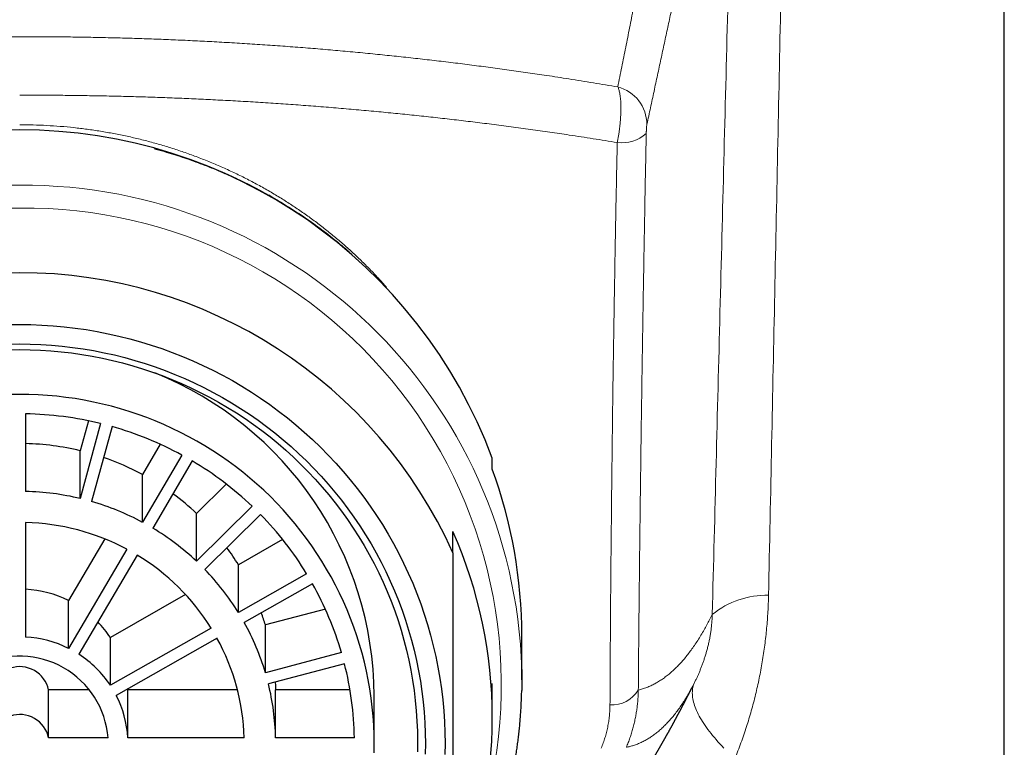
# Model space of a CAD drawing. Header units: millimetres. Extents: x 8 to 500, y 12 to 438.
# Tile 20 of 31: x 264 to 289, y 363 to 381. Entities that reach past the tile are written whole.
import ezdxf

# ---------------------------------------------------------------- set-up
doc = ezdxf.new("R2010")
doc.units = ezdxf.units.MM

msp = doc.modelspace()

# ---------------------------------------------------------------- linework, layer by layer
at = {"color": 7, "linetype": 'Continuous', "lineweight": 30}
for p, q in [((288.5, 274.823), (288.5, 392.862)), ((263.65, 371.445), (263.65, 369.475)), ((265.244, 371.268), (265.037, 370.509)), ((265.555, 371.198), (265.037, 369.295)), ((265.845, 371.122), (265.327, 369.219)), ((265.037, 369.295), (265.037, 370.509)), ((267.069, 370.673), (266.619, 369.905)), ((267.619, 370.398), (266.619, 368.692)), ((267.879, 370.25), (266.879, 368.544)), ((275.5, 370.045), (275.5, 370.323)), ((266.619, 368.692), (266.619, 369.905)), ((268.745, 369.663), (267.989, 368.919)), ((269.403, 369.098), (267.989, 367.705)), ((267.989, 367.705), (267.989, 368.919)), ((269.616, 368.889), (268.201, 367.496)), ((263.65, 368.687), (263.65, 365.78)), ((265.661, 368.27), (264.743, 366.705)), ((270.177, 368.256), (269.053, 367.617)), ((274.5, 367.919), (274.5, 368.458)), ((266.219, 368.009), (264.743, 365.491)), ((266.479, 367.861), (265.003, 365.344)), ((269.053, 366.403), (269.053, 367.617)), ((270.785, 367.388), (269.053, 366.403)), ((270.935, 367.132), (269.203, 366.147)), ((267.714, 366.856), (265.803, 365.769)), ((264.743, 365.491), (264.743, 366.705)), ((271.261, 366.49), (269.738, 366.088)), ((268.36, 366.009), (265.803, 364.556)), ((269.738, 364.875), (269.738, 366.088)), ((265.803, 364.556), (265.803, 365.769)), ((268.51, 365.753), (265.953, 364.3)), ((276.25, 364.691), (276.25, 365.802)), ((271.67, 365.385), (269.738, 364.875)), ((271.748, 365.099), (269.816, 364.589)), ((275.5, 363.735), (275.5, 364.604)), ((280.563, 364.482), (280.591, 364.537)), ((264.235, 363.223), (264.235, 364.437)), ((265.276, 364.437), (264.235, 364.437)), ((266.244, 364.465), (266.246, 364.437)), ((266.246, 363.223), (266.246, 364.437)), ((269.03, 364.437), (266.246, 364.437)), ((269.998, 363.223), (269.998, 364.437)), ((271.887, 364.437), (269.998, 364.437)), ((272.5, 363.076), (272.5, 364.289)), ((265.745, 363.223), (264.235, 363.223)), ((269.198, 363.223), (266.246, 363.223)), ((271.999, 363.223), (269.998, 363.223))]:
    msp.add_line(p, q, dxfattribs=at)
at = {"color": 252, "linetype": 'Continuous', "lineweight": 0}
msp.add_line((280.591, 364.537), (280.637, 364.629), dxfattribs=at)
at = {"color": 7, "linetype": 'Continuous', "lineweight": 30, "flags": 128}
for points in [[(269.935, 376.919), (269.929, 376.924), (269.824, 376.994)], [(263.217, 373.708), (263.5, 373.712), (263.783, 373.708), (264.065, 373.697), (264.347, 373.679), (264.629, 373.653), (264.91, 373.621), (265.189, 373.581), (265.468, 373.533), (265.745, 373.479), (266.021, 373.418), (266.295, 373.349), (266.567, 373.274), (266.837, 373.191), (267.105, 373.101), (267.37, 373.005), (267.633, 372.902), (267.893, 372.792), (268.15, 372.675), (268.403, 372.552), (268.653, 372.423), (268.9, 372.287), (269.143, 372.144), (269.382, 371.996), (269.617, 371.841), (269.848, 371.68), (270.075, 371.514), (270.297, 371.341), (270.514, 371.163), (270.727, 370.98), (270.934, 370.791), (271.137, 370.596), (271.334, 370.397), (271.526, 370.192), (271.712, 369.983), (271.893, 369.769), (272.068, 369.55), (272.237, 369.327), (272.401, 369.1), (272.558, 368.868), (272.709, 368.633), (272.853, 368.394), (272.991, 368.151), (273.123, 367.904), (273.248, 367.655), (273.366, 367.402), (273.478, 367.146), (273.583, 366.887), (273.681, 366.626), (273.771, 366.362), (273.855, 366.096), (273.932, 365.828), (274.002, 365.559), (274.064, 365.287), (274.119, 365.014), (274.167, 364.739), (274.208, 364.464), (274.241, 364.187), (274.267, 363.91), (274.285, 363.632), (274.296, 363.354), (274.3, 363.076), (274.296, 362.797)], [(263.23, 373.216), (263.5, 373.219), (263.77, 373.216), (264.039, 373.205), (264.308, 373.188), (264.577, 373.164), (264.844, 373.132), (265.111, 373.094), (265.377, 373.049), (265.641, 372.997), (265.904, 372.939), (266.166, 372.874), (266.425, 372.801), (266.683, 372.723), (266.938, 372.637), (267.191, 372.545), (267.442, 372.447), (267.689, 372.342), (267.934, 372.231), (268.176, 372.114), (268.415, 371.99), (268.65, 371.86), (268.882, 371.724), (269.11, 371.583), (269.334, 371.435), (269.554, 371.282), (269.77, 371.123), (269.982, 370.959), (270.189, 370.789), (270.392, 370.614), (270.59, 370.433), (270.783, 370.248), (270.971, 370.058), (271.154, 369.863), (271.332, 369.663), (271.505, 369.459), (271.672, 369.251), (271.833, 369.038), (271.988, 368.821), (272.138, 368.6), (272.282, 368.376), (272.42, 368.147), (272.552, 367.916), (272.677, 367.681), (272.797, 367.443), (272.91, 367.201), (273.016, 366.957), (273.116, 366.711), (273.209, 366.462), (273.296, 366.21), (273.376, 365.957), (273.449, 365.701), (273.515, 365.444), (273.575, 365.185), (273.628, 364.924), (273.673, 364.662), (273.712, 364.4), (273.744, 364.136), (273.768, 363.871), (273.786, 363.606), (273.796, 363.341), (273.8, 363.076), (273.796, 362.81)], [(263.236, 373.071), (263.5, 373.074), (263.764, 373.071), (264.029, 373.061), (264.292, 373.044), (264.556, 373.02), (264.818, 372.989), (265.08, 372.952), (265.341, 372.908), (265.6, 372.857), (265.858, 372.799), (266.114, 372.735), (266.369, 372.665), (266.621, 372.587), (266.871, 372.504), (267.12, 372.414), (267.365, 372.317), (267.608, 372.214), (267.848, 372.105), (268.085, 371.99), (268.319, 371.869), (268.55, 371.742), (268.777, 371.609), (269.001, 371.47), (269.221, 371.325), (269.437, 371.175), (269.648, 371.019), (269.856, 370.858), (270.059, 370.691), (270.258, 370.519), (270.452, 370.343), (270.642, 370.161), (270.826, 369.974), (271.006, 369.783), (271.18, 369.587), (271.349, 369.387), (271.513, 369.183), (271.671, 368.974), (271.824, 368.762), (271.971, 368.545), (272.112, 368.325), (272.247, 368.101), (272.376, 367.874), (272.499, 367.643), (272.616, 367.41), (272.727, 367.173), (272.831, 366.934), (272.929, 366.692), (273.021, 366.448), (273.106, 366.201), (273.184, 365.953), (273.256, 365.702), (273.321, 365.45), (273.379, 365.196), (273.431, 364.94), (273.476, 364.684), (273.514, 364.426), (273.545, 364.167), (273.569, 363.908), (273.586, 363.648), (273.597, 363.388), (273.6, 363.128), (273.597, 362.867)], [(272.497, 362.844), (272.5, 363.076), (272.497, 363.308), (272.488, 363.539), (272.472, 363.771), (272.451, 364.002), (272.423, 364.233), (272.389, 364.462), (272.349, 364.691), (272.303, 364.918), (272.251, 365.145), (272.193, 365.37), (272.129, 365.593), (272.06, 365.815), (271.984, 366.034), (271.902, 366.252), (271.815, 366.467), (271.722, 366.681), (271.623, 366.891), (271.519, 367.099), (271.409, 367.305), (271.294, 367.507), (271.174, 367.707), (271.048, 367.903), (270.917, 368.096), (270.781, 368.285), (270.64, 368.471), (270.494, 368.653), (270.344, 368.832), (270.188, 369.006), (270.028, 369.177), (269.864, 369.343), (269.695, 369.505), (269.522, 369.662), (269.345, 369.815), (269.164, 369.964), (268.979, 370.107), (268.79, 370.246), (268.598, 370.38), (268.402, 370.509), (268.202, 370.633), (268, 370.751), (267.794, 370.865), (267.586, 370.973), (267.375, 371.075), (267.161, 371.173), (266.944, 371.264), (266.725, 371.35), (266.504, 371.431), (266.281, 371.505), (266.056, 371.574), (265.829, 371.637), (265.601, 371.694), (265.371, 371.745), (265.14, 371.79), (264.908, 371.83), (264.675, 371.863), (264.441, 371.89), (264.206, 371.912), (263.971, 371.927), (263.736, 371.936), (263.5, 371.939), (263.264, 371.936)], [(276.247, 364.959), (276.25, 364.691), (276.247, 364.425)], [(269.99, 364.635), (269.995, 364.552), (269.998, 364.437)]]:
    msp.add_lwpolyline(points, dxfattribs=at)
at = {"color": 252, "linetype": 'Continuous', "lineweight": 0, "flags": 128}
msp.add_lwpolyline([(280.637, 364.629), (280.623, 364.599), (280.611, 364.568), (280.601, 364.536), (280.593, 364.503), (280.586, 364.469), (280.582, 364.434), (280.579, 364.399), (280.578, 364.362), (280.579, 364.325), (280.581, 364.287), (280.586, 364.249), (280.592, 364.209), (280.6, 364.169), (280.61, 364.128), (280.622, 364.086), (280.636, 364.044), (280.651, 364.001), (280.668, 363.957), (280.687, 363.913), (280.708, 363.868), (280.731, 363.822), (280.755, 363.776), (280.781, 363.729), (280.809, 363.681), (280.839, 363.633), (280.87, 363.585), (280.903, 363.535), (280.938, 363.486), (280.975, 363.435), (281.013, 363.385), (281.053, 363.333), (281.095, 363.282), (281.138, 363.23), (281.183, 363.177), (281.229, 363.124), (281.277, 363.071), (281.327, 363.017), (281.379, 362.963)], dxfattribs=at)
at = {"color": 252, "linetype": 'Continuous', "lineweight": 0}
for centre, radius, start, end in [((278.442, 378.787), 0.983, 0.2612, 75.549), ((278.782, 379.269), 0.947, 263.3985, 311.4194), ((263.405, 364.589), 12.658, 89.5714, 178.2941), ((263.595, 364.589), 12.658, 1.6725, 90.4288), ((263.367, 364.573), 12.095, 89.369, 198.2579), ((263.632, 364.572), 12.096, 341.7481, 90.6251), ((282.476, 364.613), 2.229, 89.0313, 128.5856), ((278.536, 364.849), 0.79, 266.5028, 328.1711)]:
    msp.add_arc(centre, radius, start, end, dxfattribs=at)
at = {"color": 7, "linetype": 'Continuous', "lineweight": 30}
for centre, radius, start, end in [((263.5, 365.842), 12.809, 20.4741, 159.5259), ((263.5, 362.959), 12.067, 24.2714, 155.7286), ((263.634, 364.253), 8.866, 0.2343, 68.1541), ((263.5, 362.823), 8.623, 76.2188, 89.0066), ((263.514, 362.871), 8.573, 61.3896, 74.2273), ((263.5, 364.096), 6.595, 76.5255, 88.6999), ((263.513, 364.137), 6.551, 61.695, 71.1373), ((263.557, 362.946), 8.487, 46.4602, 59.3853), ((263.864, 365.8), 12.386, 0.0075, 20.0409), ((263.5, 362.882), 6.595, 76.5255, 88.6999), ((263.553, 364.201), 6.476, 46.7631, 53.6551), ((263.511, 362.919), 6.556, 61.6974, 73.9194), ((263.627, 363.017), 8.387, 31.4106, 44.4383), ((263.502, 362.921), 5.768, 61.9017, 88.534), ((263.544, 362.977), 6.49, 46.7701, 59.0754), ((263.844, 363.735), 11.656, 336.0957, 23.9043), ((263.613, 364.255), 6.395, 31.7146, 36.3803), ((263.559, 363.015), 5.658, 31.9487, 58.9284), ((263.597, 363.031), 6.413, 31.723, 44.1259), ((263.701, 363.061), 8.301, 16.253, 29.3706), ((263.501, 364.214), 2.783, 63.4984, 86.9373), ((263.669, 364.283), 6.332, 16.5608, 19.4834), ((263.54, 364.269), 2.715, 33.536, 44.2728), ((263.654, 363.065), 6.348, 16.5674, 29.0561), ((263.501, 363), 2.783, 63.5008, 86.9349), ((263.652, 363.073), 5.548, 1.552, 28.8895), ((263.502, 363.045), 2.25, 4.5407, 116.216), ((263.528, 363.046), 2.73, 33.5692, 57.3079), ((263.501, 364.278), 0.751, 12.2261, 108.5306), ((263.749, 363.075), 8.251, 1.0292, 14.1995), ((263.69, 363.075), 6.31, 1.345, 13.8837), ((263.573, 363.074), 2.677, 3.1925, 27.249), ((263.501, 363.064), 0.751, 12.2261, 108.5306)]:
    msp.add_arc(centre, radius, start, end, dxfattribs=at)
at = {"color": 252, "linetype": 'Continuous', "lineweight": 0}
for points, knots in [([(278.687, 379.74), (278.721, 379.909), (278.788, 380.247), (278.888, 380.748), (278.986, 381.243), (279.083, 381.732), (279.178, 382.215), (279.272, 382.693), (279.365, 383.165), (279.456, 383.631), (279.546, 384.091), (279.631, 384.524), (279.71, 384.932), (279.785, 385.315), (279.859, 385.693), (279.931, 386.067), (280.003, 386.437), (280.074, 386.802), (280.144, 387.163), (280.213, 387.519), (280.281, 387.871), (280.349, 388.219), (280.415, 388.562), (280.481, 388.9), (280.545, 389.235), (280.609, 389.564), (280.673, 389.89), (280.72, 390.132), (280.746, 390.266), (280.751, 390.294)], [0, 0, 0, 0, 0.041597, 0.083194, 0.124792, 0.166389, 0.207986, 0.249599, 0.291212, 0.332825, 0.374438, 0.416051, 0.451954, 0.487856, 0.523759, 0.559662, 0.595571, 0.63148, 0.66739, 0.703299, 0.739201, 0.775103, 0.811005, 0.846907, 0.882816, 0.918724, 0.954633, 0.990541, 1, 1, 1, 1]), ([(282.992, 390.003), (282.938, 387.388), (282.83, 382.221), (282.671, 374.501), (282.566, 369.395), (282.514, 366.842)], [0, 0, 0, 0, 0.33857, 0.669285, 1, 1, 1, 1]), ([(281.672, 389.292), (281.666, 389.264), (281.638, 389.131), (281.586, 388.89), (281.516, 388.566), (281.446, 388.237), (281.375, 387.904), (281.303, 387.567), (281.23, 387.226), (281.156, 386.88), (281.081, 386.529), (281.005, 386.175), (280.929, 385.816), (280.851, 385.452), (280.773, 385.084), (280.694, 384.712), (280.613, 384.336), (280.532, 383.955), (280.451, 383.574), (280.37, 383.194), (280.289, 382.814), (280.206, 382.43), (280.124, 382.042), (280.04, 381.65), (279.955, 381.254), (279.869, 380.853), (279.782, 380.449), (279.694, 380.041), (279.606, 379.629), (279.516, 379.213), (279.455, 378.932), (279.425, 378.792)], [0, 0, 0, 0, 0.009458, 0.045359, 0.081259, 0.117161, 0.153063, 0.188969, 0.224876, 0.260784, 0.296692, 0.332594, 0.368495, 0.404399, 0.440302, 0.47621, 0.512118, 0.548027, 0.583937, 0.6186, 0.653264, 0.687928, 0.722595, 0.757262, 0.791929, 0.826606, 0.861283, 0.89596, 0.93064, 0.96532, 1, 1, 1, 1]), ([(281.085, 366.356), (281.15, 368.912), (281.281, 374.023), (281.476, 381.668), (281.607, 386.758), (281.672, 389.292)], [0, 0, 0, 0, 0.334307, 0.668614, 1, 1, 1, 1]), ([(248.312, 379.74), (248.45, 379.763), (248.724, 379.81), (249.138, 379.878), (249.553, 379.945), (250.016, 380.017), (250.527, 380.093), (251.087, 380.173), (251.62, 380.245), (252.125, 380.311), (252.602, 380.37), (253.081, 380.427), (253.561, 380.481), (254.042, 380.533), (254.525, 380.582), (255.009, 380.629), (255.442, 380.668), (255.822, 380.701), (256.224, 380.734), (256.7, 380.771), (257.25, 380.81), (257.802, 380.846), (258.354, 380.878), (258.907, 380.907), (259.462, 380.933), (260.018, 380.955), (260.576, 380.974), (261.136, 380.989), (261.697, 381.001), (262.259, 381.009), (262.748, 381.014), (263.161, 381.016), (263.387, 381.016), (263.5, 381.016)], [0, 0, 0, 0, 0.028237, 0.0564891, 0.0847418, 0.1129939, 0.1506992, 0.188406, 0.2261112, 0.257917, 0.2897247, 0.3215323, 0.3533381, 0.3851911, 0.4170462, 0.4489013, 0.4807543, 0.5022661, 0.5237779, 0.5596636, 0.5955508, 0.6314364, 0.6673373, 0.7032397, 0.7391405, 0.7752094, 0.81128, 0.8473491, 0.8836535, 0.9199595, 0.9562642, 0.9781321, 1, 1, 1, 1]), ([(263.5, 381.016), (263.672, 381.016), (264.015, 381.015), (264.531, 381.011), (265.046, 381.005), (265.552, 380.995), (266.051, 380.983), (266.541, 380.969), (267.031, 380.952), (267.521, 380.932), (268.012, 380.909), (268.511, 380.883), (269.018, 380.854), (269.534, 380.821), (270.049, 380.786), (270.561, 380.748), (271.071, 380.707), (271.578, 380.663), (272.084, 380.617), (272.581, 380.568), (273.069, 380.518), (273.548, 380.466), (274.026, 380.412), (274.503, 380.355), (274.979, 380.295), (275.455, 380.233), (275.93, 380.169), (276.405, 380.101), (276.91, 380.027), (277.36, 379.958), (277.756, 379.895), (278.067, 379.844), (278.378, 379.793), (278.584, 379.757), (278.687, 379.74)], [0, 0, 0, 0, 0.033233, 0.066469, 0.099704, 0.132936, 0.164604, 0.196273, 0.227941, 0.25972, 0.291501, 0.32328, 0.356837, 0.390396, 0.423955, 0.457512, 0.490754, 0.523998, 0.557242, 0.590483, 0.622159, 0.653836, 0.685512, 0.717295, 0.74908, 0.780863, 0.812801, 0.844739, 0.876676, 0.915114, 0.936333, 0.957553, 0.978776, 1, 1, 1, 1]), ([(278.673, 378.328), (278.572, 378.345), (278.369, 378.378), (278.063, 378.427), (277.757, 378.474), (277.39, 378.53), (276.961, 378.593), (276.47, 378.663), (275.977, 378.73), (275.49, 378.793), (275.009, 378.853), (274.534, 378.909), (274.058, 378.963), (273.58, 379.015), (273.1, 379.064), (272.61, 379.112), (272.109, 379.158), (271.598, 379.202), (271.086, 379.244), (270.575, 379.283), (270.064, 379.319), (269.554, 379.352), (269.042, 379.382), (268.538, 379.409), (268.042, 379.433), (267.552, 379.455), (267.062, 379.474), (266.57, 379.49), (266.078, 379.503), (265.584, 379.514), (265.089, 379.522), (264.593, 379.528), (264.064, 379.532), (263.699, 379.533), (263.5, 379.533), (263.5, 379.533)], [0, 0, 0, 0, 0.020918, 0.041836, 0.062759, 0.083681, 0.116946, 0.150214, 0.183482, 0.216747, 0.248445, 0.280144, 0.311842, 0.343648, 0.375455, 0.407261, 0.440845, 0.474432, 0.508019, 0.541603, 0.574891, 0.608181, 0.641471, 0.674758, 0.706479, 0.738201, 0.769921, 0.801761, 0.833602, 0.865441, 0.897449, 0.929457, 0.961465, 0.999996, 1, 1, 1, 1]), ([(278.673, 378.328), (278.679, 378.359), (278.691, 378.419), (278.707, 378.512), (278.721, 378.606), (278.734, 378.7), (278.744, 378.795), (278.753, 378.889), (278.759, 378.981), (278.763, 379.07), (278.765, 379.156), (278.765, 379.237), (278.764, 379.315), (278.76, 379.389), (278.754, 379.458), (278.746, 379.522), (278.736, 379.581), (278.725, 379.631), (278.713, 379.674), (278.701, 379.709), (278.692, 379.73), (278.687, 379.74)], [0, 0, 0, 0, 0.0543899, 0.1089504, 0.1635105, 0.2179001, 0.2730419, 0.3283618, 0.3836816, 0.4388233, 0.492402, 0.546144, 0.5998862, 0.6534651, 0.706631, 0.7599561, 0.8132814, 0.8664478, 0.9109497, 0.955498, 1, 1, 1, 1]), ([(272.817, 374.651), (272.79, 374.681), (272.696, 374.79), (272.527, 374.972), (272.31, 375.197), (272.084, 375.417), (271.851, 375.633), (271.609, 375.845), (271.361, 376.05), (271.107, 376.25), (270.847, 376.442), (270.581, 376.628), (270.31, 376.808), (270.028, 376.983), (269.737, 377.154), (269.436, 377.319), (269.129, 377.476), (268.817, 377.625), (268.501, 377.765), (268.183, 377.896), (267.863, 378.017), (267.543, 378.129), (267.218, 378.232), (266.891, 378.327), (266.56, 378.413), (266.227, 378.49), (265.892, 378.558), (265.554, 378.617), (265.215, 378.668), (264.874, 378.709), (264.531, 378.741), (264.188, 378.764), (263.844, 378.778), (263.615, 378.78), (263.5, 378.781)], [0, 0, 0, 0, 0.011912, 0.042662, 0.073404, 0.104145, 0.135511, 0.166875, 0.198247, 0.22963, 0.261002, 0.292365, 0.323728, 0.355088, 0.387941, 0.420806, 0.453676, 0.486528, 0.519378, 0.552223, 0.584213, 0.616207, 0.648214, 0.680213, 0.712198, 0.744183, 0.776164, 0.808143, 0.840121, 0.872098, 0.904074, 0.93605, 0.968025, 1, 1, 1, 1]), ([(279.425, 378.792), (279.424, 378.787), (279.423, 378.778), (279.42, 378.759), (279.418, 378.737), (279.416, 378.712), (279.414, 378.684), (279.412, 378.654), (279.411, 378.622), (279.41, 378.59), (279.409, 378.569), (279.409, 378.559)], [0, 0, 0, 0, 0.137108, 0.244459, 0.35178, 0.458096, 0.564394, 0.673387, 0.782387, 0.891179, 1, 1, 1, 1]), ([(279.409, 378.559), (279.404, 378.318), (279.394, 377.836), (279.38, 377.116), (279.367, 376.398), (279.354, 375.681), (279.342, 374.967), (279.33, 374.254), (279.318, 373.543), (279.307, 372.834), (279.296, 372.127), (279.29, 371.655), (279.283, 371.184), (279.276, 370.714), (279.267, 370.014), (279.258, 369.317), (279.249, 368.621), (279.241, 367.923), (279.234, 367.223), (279.226, 366.522), (279.219, 365.822), (279.213, 365.126), (279.209, 364.663), (279.207, 364.432)], [0, 0, 0, 0, 0.049796, 0.099594, 0.149394, 0.199193, 0.24899, 0.298781, 0.348575, 0.39837, 0.448164, 0.497956, 0.498412, 0.548112, 0.597814, 0.647517, 0.697219, 0.746918, 0.797533, 0.848151, 0.898769, 0.949386, 1, 1, 1, 1]), ([(278.488, 364.06), (278.489, 364.29), (278.491, 364.749), (278.495, 365.441), (278.5, 366.136), (278.505, 366.833), (278.511, 367.533), (278.518, 368.234), (278.525, 368.938), (278.532, 369.644), (278.54, 370.352), (278.546, 370.827), (278.552, 371.303), (278.558, 371.779), (278.568, 372.492), (278.579, 373.207), (278.59, 373.923), (278.602, 374.646), (278.615, 375.375), (278.628, 376.11), (278.642, 376.848), (278.657, 377.587), (278.668, 378.081), (278.673, 378.328)], [0, 0, 0, 0, 0.049802, 0.099606, 0.149411, 0.199216, 0.249018, 0.298818, 0.34862, 0.398423, 0.448225, 0.498025, 0.498428, 0.548148, 0.597869, 0.647592, 0.697313, 0.747033, 0.797624, 0.848219, 0.898815, 0.949409, 1, 1, 1, 1]), ([(282.514, 366.842), (282.512, 366.773), (282.508, 366.633), (282.498, 366.423), (282.484, 366.213), (282.466, 366.002), (282.445, 365.79), (282.419, 365.577), (282.389, 365.365), (282.356, 365.153), (282.318, 364.943), (282.277, 364.734), (282.233, 364.526), (282.184, 364.319), (282.132, 364.113), (282.077, 363.908), (282.018, 363.706), (281.955, 363.504), (281.887, 363.299), (281.814, 363.093), (281.739, 362.889), (281.685, 362.755), (281.658, 362.688)], [0, 0, 0, 0, 0.049228, 0.098475, 0.147723, 0.196951, 0.246802, 0.296673, 0.346545, 0.396397, 0.445962, 0.495544, 0.545127, 0.594693, 0.644617, 0.694541, 0.743745, 0.792949, 0.844703, 0.896473, 0.948244, 1, 1, 1, 1]), ([(279.207, 364.432), (279.243, 364.442), (279.315, 364.461), (279.42, 364.499), (279.522, 364.543), (279.623, 364.593), (279.722, 364.65), (279.82, 364.714), (279.917, 364.784), (280.012, 364.861), (280.106, 364.945), (280.198, 365.034), (280.288, 365.129), (280.376, 365.229), (280.463, 365.336), (280.548, 365.449), (280.633, 365.568), (280.716, 365.693), (280.798, 365.825), (280.875, 365.957), (280.949, 366.089), (281.018, 366.219), (281.063, 366.31), (281.085, 366.356)], [0, 0, 0, 0, 0.050556, 0.101111, 0.150217, 0.199324, 0.24843, 0.297536, 0.346654, 0.395773, 0.444891, 0.494009, 0.541642, 0.589275, 0.636908, 0.68454, 0.732184, 0.779828, 0.827471, 0.875115, 0.916743, 0.958372, 1, 1, 1, 1]), ([(280.637, 364.629), (280.649, 364.653), (280.672, 364.702), (280.707, 364.776), (280.74, 364.852), (280.774, 364.931), (280.806, 365.012), (280.838, 365.096), (280.868, 365.183), (280.898, 365.273), (280.927, 365.367), (280.955, 365.465), (280.976, 365.549), (280.992, 365.619), (281.008, 365.687), (281.021, 365.756), (281.034, 365.825), (281.042, 365.878), (281.05, 365.931), (281.058, 365.986), (281.064, 366.041), (281.07, 366.099), (281.076, 366.161), (281.08, 366.226), (281.084, 366.291), (281.085, 366.334), (281.085, 366.356)], [0, 0, 0, 0, 0.053029, 0.106057, 0.159217, 0.212377, 0.266081, 0.319784, 0.373767, 0.427748, 0.483389, 0.539173, 0.595484, 0.623757, 0.65203, 0.705436, 0.732286, 0.759136, 0.786496, 0.813854, 0.841419, 0.868983, 0.90149, 0.934094, 0.966997, 1, 1, 1, 1]), ([(280.637, 364.629), (280.611, 364.58), (280.56, 364.481), (280.483, 364.344), (280.406, 364.214), (280.329, 364.093), (280.25, 363.978), (280.171, 363.869), (280.089, 363.766), (280.007, 363.67), (279.923, 363.579), (279.837, 363.493), (279.749, 363.413), (279.659, 363.339), (279.567, 363.271), (279.473, 363.21), (279.379, 363.155), (279.283, 363.106), (279.185, 363.064), (279.089, 363.03), (278.995, 363.002), (278.933, 362.989), (278.903, 362.982)], [0, 0, 0, 0, 0.051844, 0.103688, 0.153144, 0.2026, 0.252056, 0.301512, 0.350979, 0.400446, 0.449913, 0.499379, 0.550355, 0.601332, 0.652309, 0.703285, 0.754273, 0.805262, 0.85625, 0.907238, 0.953619, 1, 1, 1, 1]), ([(279.207, 364.432), (279.206, 364.392), (279.204, 364.312), (279.197, 364.192), (279.186, 364.072), (279.171, 363.952), (279.152, 363.831), (279.129, 363.71), (279.102, 363.588), (279.071, 363.466), (279.035, 363.344), (278.995, 363.222), (278.952, 363.102), (278.919, 363.022), (278.903, 362.982)], [0, 0, 0, 0, 0.081496, 0.163011, 0.244507, 0.326676, 0.408864, 0.491032, 0.57544, 0.659869, 0.744276, 0.829509, 0.914767, 1, 1, 1, 1]), ([(278.265, 362.963), (278.283, 363.007), (278.318, 363.094), (278.362, 363.227), (278.4, 363.361), (278.431, 363.498), (278.456, 363.637), (278.474, 363.778), (278.485, 363.919), (278.487, 364.013), (278.488, 364.06)], [0, 0, 0, 0, 0.12202, 0.244042, 0.367262, 0.490483, 0.617293, 0.744104, 0.872051, 1, 1, 1, 1])]:
    msp.add_open_spline(points, degree=3, knots=knots, dxfattribs=at)
at = {"color": 7, "linetype": 'Continuous', "lineweight": 30}
for points, knots in [([(266.914, 378.177), (266.932, 378.173), (267.038, 378.145), (267.22, 378.092), (267.461, 378.018), (267.69, 377.943), (267.917, 377.864), (268.145, 377.779), (268.371, 377.691), (268.598, 377.597), (268.822, 377.499), (269.057, 377.39), (269.303, 377.271), (269.556, 377.14), (269.804, 377.005), (270.035, 376.873), (270.252, 376.742), (270.455, 376.615), (270.654, 376.484), (270.859, 376.344), (271.068, 376.194), (271.28, 376.035), (271.484, 375.875), (271.677, 375.716), (271.803, 375.61), (271.865, 375.555), (271.867, 375.554)], [0, 0, 0, 0, 0.0097845, 0.0569589, 0.0989684, 0.1409867, 0.1830051, 0.2250147, 0.2679507, 0.3108959, 0.3538412, 0.3967772, 0.4474626, 0.498148, 0.5477496, 0.5973512, 0.6399644, 0.6825862, 0.7252081, 0.7678214, 0.8155472, 0.863279, 0.9110049, 0.9548358, 0.9986759, 1, 1, 1, 1]), ([(274.5, 367.919), (274.5, 367.815), (274.5, 367.587), (274.5, 367.234), (274.5, 366.861), (274.5, 366.489), (274.5, 366.116), (274.5, 365.743), (274.5, 365.369), (274.5, 364.995), (274.5, 364.622), (274.5, 364.251), (274.5, 363.883), (274.5, 363.515), (274.5, 363.184), (274.5, 362.891), (274.5, 362.635), (274.5, 362.336), (274.5, 361.996), (274.5, 361.653), (274.5, 361.349), (274.5, 361.083), (274.5, 360.818), (274.5, 360.554), (274.5, 360.291), (274.5, 359.984), (274.5, 359.636), (274.5, 359.246), (274.5, 358.858), (274.5, 358.601), (274.5, 358.473)], [0, 0, 0, 0, 0.032291, 0.070782, 0.109273, 0.147801, 0.186329, 0.224822, 0.263315, 0.302183, 0.341051, 0.379383, 0.417714, 0.456102, 0.49449, 0.521464, 0.548438, 0.575411, 0.615939, 0.656467, 0.684989, 0.713513, 0.742035, 0.770604, 0.799173, 0.827742, 0.87078, 0.913819, 0.956909, 1, 1, 1, 1]), ([(272.324, 355.188), (272.336, 355.195), (272.357, 355.207), (272.385, 355.224), (272.409, 355.238), (272.429, 355.25), (272.446, 355.261), (272.464, 355.272), (272.486, 355.285), (272.512, 355.301), (272.541, 355.319), (272.571, 355.337), (272.597, 355.353), (272.621, 355.368), (272.641, 355.38), (272.662, 355.393), (272.682, 355.406), (272.702, 355.419), (272.72, 355.43), (272.736, 355.44), (272.749, 355.448), (272.761, 355.455), (272.773, 355.463), (272.787, 355.472), (272.804, 355.483), (272.823, 355.495), (272.844, 355.509), (272.867, 355.523), (272.89, 355.538), (272.915, 355.554), (272.941, 355.571), (272.97, 355.589), (272.997, 355.607), (273.023, 355.625), (273.048, 355.641), (273.069, 355.655), (273.086, 355.666), (273.099, 355.674), (273.11, 355.682), (273.121, 355.689), (273.134, 355.698), (273.15, 355.709), (273.169, 355.721), (273.19, 355.736), (273.212, 355.75), (273.234, 355.765), (273.254, 355.779), (273.277, 355.794), (273.302, 355.811), (273.328, 355.829), (273.353, 355.846), (273.376, 355.862), (273.398, 355.877), (273.42, 355.893), (273.444, 355.909), (273.469, 355.927), (273.496, 355.946), (273.525, 355.966), (273.554, 355.987), (273.584, 356.008), (273.61, 356.027), (273.635, 356.045), (273.66, 356.062), (273.685, 356.08), (273.71, 356.098), (273.738, 356.118), (273.767, 356.139), (273.796, 356.161), (273.824, 356.182), (273.852, 356.202), (273.879, 356.222), (273.904, 356.24), (273.929, 356.259), (273.95, 356.275), (273.967, 356.288), (273.981, 356.298), (273.997, 356.31), (274.015, 356.324), (274.036, 356.34), (274.06, 356.358), (274.085, 356.376), (274.11, 356.395), (274.135, 356.415), (274.162, 356.435), (274.189, 356.456), (274.215, 356.477), (274.24, 356.496), (274.264, 356.515), (274.284, 356.531), (274.301, 356.544), (274.315, 356.555), (274.327, 356.564), (274.337, 356.572), (274.349, 356.581), (274.364, 356.593), (274.383, 356.608), (274.403, 356.624), (274.422, 356.64), (274.441, 356.655), (274.46, 356.67), (274.479, 356.685), (274.497, 356.7), (274.513, 356.713), (274.526, 356.723), (274.538, 356.733), (274.55, 356.743), (274.563, 356.753), (274.578, 356.765), (274.593, 356.778), (274.61, 356.791), (274.635, 356.812), (274.667, 356.838), (274.704, 356.869), (274.732, 356.892), (274.753, 356.91), (274.767, 356.922), (274.78, 356.932), (274.791, 356.942), (274.801, 356.95), (274.812, 356.959), (274.825, 356.97), (274.84, 356.983), (274.858, 356.998), (274.878, 357.015), (274.898, 357.032), (274.919, 357.05), (274.942, 357.069), (274.965, 357.09), (274.988, 357.109), (275.009, 357.127), (275.025, 357.142), (275.039, 357.153), (275.05, 357.163), (275.063, 357.174), (275.077, 357.187), (275.095, 357.202), (275.116, 357.22), (275.138, 357.24), (275.162, 357.261), (275.187, 357.283), (275.211, 357.304), (275.233, 357.324), (275.254, 357.343), (275.273, 357.36), (275.29, 357.375), (275.304, 357.388), (275.317, 357.399), (275.328, 357.409), (275.339, 357.42), (275.352, 357.431), (275.364, 357.442), (275.379, 357.455), (275.395, 357.47), (275.413, 357.487), (275.433, 357.505), (275.453, 357.523), (275.473, 357.542), (275.494, 357.561), (275.513, 357.579), (275.532, 357.596), (275.55, 357.613), (275.57, 357.632), (275.591, 357.651), (275.612, 357.671), (275.63, 357.688), (275.646, 357.703), (275.658, 357.715), (275.669, 357.725), (275.679, 357.735), (275.691, 357.746), (275.705, 357.759), (275.721, 357.774), (275.741, 357.793), (275.761, 357.813), (275.783, 357.834), (275.804, 357.854), (275.825, 357.874), (275.844, 357.893), (275.862, 357.91), (275.879, 357.926), (275.896, 357.943), (275.914, 357.96), (275.93, 357.976), (275.945, 357.991), (275.959, 358.005), (275.971, 358.016), (275.982, 358.027), (275.993, 358.038), (276.005, 358.05), (276.019, 358.065), (276.036, 358.081), (276.055, 358.1), (276.074, 358.119), (276.094, 358.139), (276.115, 358.16), (276.135, 358.18), (276.155, 358.2), (276.173, 358.219), (276.188, 358.234), (276.2, 358.246), (276.212, 358.258), (276.225, 358.272), (276.239, 358.286), (276.252, 358.299), (276.266, 358.314), (276.28, 358.328), (276.294, 358.343), (276.308, 358.357), (276.322, 358.372), (276.336, 358.386), (276.349, 358.399), (276.36, 358.411), (276.371, 358.422), (276.382, 358.434), (276.394, 358.446), (276.407, 358.461), (276.422, 358.476), (276.436, 358.49), (276.448, 358.504), (276.46, 358.516), (276.471, 358.527), (276.48, 358.537), (276.49, 358.548), (276.5, 358.558), (276.511, 358.57), (276.523, 358.583), (276.535, 358.595), (276.545, 358.606), (276.554, 358.616), (276.562, 358.624), (276.569, 358.632), (276.577, 358.641), (276.587, 358.652), (276.599, 358.664), (276.611, 358.677), (276.625, 358.692), (276.64, 358.709), (276.657, 358.727), (276.675, 358.746), (276.693, 358.766), (276.708, 358.782), (276.72, 358.796), (276.731, 358.807), (276.743, 358.82), (276.756, 358.835), (276.77, 358.851), (276.789, 358.872), (276.812, 358.897), (276.837, 358.925), (276.859, 358.949), (276.878, 358.97), (276.894, 358.989), (276.91, 359.006), (276.924, 359.022), (276.938, 359.038), (276.952, 359.053), (276.966, 359.07), (276.983, 359.088), (277, 359.108), (277.019, 359.129), (277.036, 359.149), (277.052, 359.168), (277.066, 359.183), (277.077, 359.196), (277.086, 359.207), (277.096, 359.218), (277.106, 359.229), (277.115, 359.241), (277.124, 359.251), (277.132, 359.26), (277.139, 359.268), (277.145, 359.275), (277.152, 359.283), (277.16, 359.292), (277.17, 359.304), (277.182, 359.318), (277.195, 359.334), (277.209, 359.35), (277.224, 359.367), (277.238, 359.384), (277.253, 359.402), (277.268, 359.419), (277.28, 359.434), (277.29, 359.446), (277.299, 359.456), (277.308, 359.466), (277.317, 359.477), (277.328, 359.49), (277.34, 359.505), (277.353, 359.521), (277.366, 359.536), (277.377, 359.55), (277.388, 359.563), (277.398, 359.575), (277.407, 359.585), (277.416, 359.596), (277.426, 359.608), (277.437, 359.621), (277.448, 359.635), (277.459, 359.649), (277.471, 359.663), (277.481, 359.676), (277.492, 359.689), (277.504, 359.704), (277.517, 359.72), (277.53, 359.735), (277.54, 359.748), (277.549, 359.759), (277.557, 359.769), (277.567, 359.781), (277.577, 359.794), (277.588, 359.807), (277.599, 359.821), (277.609, 359.833), (277.619, 359.846), (277.63, 359.859), (277.641, 359.872), (277.652, 359.887), (277.664, 359.901), (277.675, 359.916), (277.687, 359.93), (277.699, 359.946), (277.712, 359.961), (277.723, 359.976), (277.733, 359.989), (277.742, 360), (277.75, 360.01), (277.756, 360.018), (277.762, 360.026), (277.768, 360.033), (277.775, 360.041), (277.783, 360.052), (277.792, 360.064), (277.802, 360.077), (277.812, 360.09), (277.822, 360.102), (277.831, 360.113), (277.84, 360.125), (277.849, 360.137), (277.859, 360.149), (277.87, 360.163), (277.881, 360.178), (277.893, 360.193), (277.904, 360.207), (277.914, 360.221), (277.925, 360.235), (277.935, 360.248), (277.945, 360.262), (277.956, 360.275), (277.965, 360.288), (277.973, 360.298), (277.98, 360.307), (277.985, 360.314), (277.991, 360.322), (277.998, 360.331), (278.006, 360.341), (278.015, 360.353), (278.025, 360.366), (278.036, 360.38), (278.047, 360.395), (278.058, 360.41), (278.068, 360.423), (278.077, 360.436), (278.086, 360.448), (278.095, 360.459), (278.103, 360.47), (278.111, 360.48), (278.119, 360.491), (278.127, 360.502), (278.136, 360.514), (278.145, 360.527), (278.154, 360.539), (278.163, 360.55), (278.17, 360.56), (278.176, 360.568), (278.182, 360.576), (278.187, 360.583), (278.193, 360.591), (278.2, 360.6), (278.209, 360.613), (278.218, 360.625), (278.228, 360.638), (278.238, 360.652), (278.248, 360.666), (278.26, 360.682), (278.27, 360.696), (278.28, 360.709), (278.288, 360.72), (278.295, 360.73), (278.301, 360.738), (278.307, 360.746), (278.313, 360.754), (278.319, 360.764), (278.327, 360.774), (278.336, 360.786), (278.345, 360.799), (278.355, 360.813), (278.366, 360.828), (278.376, 360.843), (278.386, 360.857), (278.396, 360.87), (278.406, 360.884), (278.415, 360.896), (278.424, 360.909), (278.432, 360.921), (278.442, 360.935), (278.453, 360.95), (278.464, 360.966), (278.474, 360.98), (278.483, 360.993), (278.491, 361.004), (278.498, 361.014), (278.504, 361.023), (278.512, 361.033), (278.521, 361.046), (278.531, 361.061), (278.541, 361.076), (278.551, 361.089), (278.558, 361.1), (278.565, 361.109), (278.571, 361.118), (278.578, 361.128), (278.586, 361.14), (278.595, 361.153), (278.604, 361.165), (278.611, 361.176), (278.619, 361.186), (278.627, 361.198), (278.636, 361.212), (278.647, 361.228), (278.658, 361.243), (278.668, 361.259), (278.678, 361.273), (278.688, 361.287), (278.698, 361.302), (278.708, 361.316), (278.718, 361.331), (278.729, 361.347), (278.739, 361.362), (278.749, 361.377), (278.759, 361.391), (278.768, 361.406), (278.779, 361.421), (278.79, 361.438), (278.803, 361.456), (278.815, 361.475), (278.827, 361.492), (278.837, 361.508), (278.846, 361.522), (278.855, 361.534), (278.863, 361.546), (278.872, 361.559), (278.881, 361.573), (278.891, 361.589), (278.902, 361.606), (278.914, 361.624), (278.926, 361.642), (278.939, 361.661), (278.952, 361.681), (278.966, 361.702), (278.98, 361.723), (278.993, 361.744), (279.007, 361.764), (279.02, 361.785), (279.034, 361.806), (279.046, 361.825), (279.057, 361.841), (279.066, 361.856), (279.076, 361.871), (279.085, 361.886), (279.095, 361.901), (279.104, 361.915), (279.113, 361.929), (279.122, 361.943), (279.136, 361.964), (279.153, 361.991), (279.175, 362.026), (279.196, 362.059), (279.217, 362.093), (279.239, 362.127), (279.26, 362.16), (279.281, 362.194), (279.3, 362.225), (279.317, 362.252), (279.331, 362.276), (279.346, 362.299), (279.361, 362.323), (279.375, 362.347), (279.39, 362.371), (279.404, 362.394), (279.418, 362.417), (279.43, 362.436), (279.44, 362.452), (279.447, 362.464), (279.453, 362.475), (279.459, 362.485), (279.465, 362.495), (279.472, 362.506), (279.48, 362.519), (279.489, 362.534), (279.498, 362.548), (279.506, 362.562), (279.513, 362.574), (279.521, 362.587), (279.528, 362.599), (279.536, 362.612), (279.545, 362.626), (279.555, 362.643), (279.566, 362.662), (279.577, 362.681), (279.588, 362.7), (279.599, 362.718), (279.609, 362.735), (279.619, 362.751), (279.628, 362.766), (279.637, 362.782), (279.646, 362.797), (279.655, 362.812), (279.663, 362.827), (279.672, 362.842), (279.682, 362.858), (279.691, 362.875), (279.701, 362.891), (279.709, 362.905), (279.716, 362.916), (279.721, 362.926), (279.727, 362.935), (279.733, 362.946), (279.74, 362.958), (279.747, 362.971), (279.755, 362.984), (279.761, 362.995), (279.767, 363.005), (279.772, 363.014), (279.777, 363.023), (279.783, 363.032), (279.789, 363.043), (279.795, 363.054), (279.802, 363.066), (279.808, 363.076), (279.813, 363.085), (279.818, 363.093), (279.821, 363.099), (279.824, 363.104), (279.828, 363.11), (279.832, 363.118), (279.837, 363.126), (279.842, 363.136), (279.848, 363.146), (279.854, 363.157), (279.86, 363.167), (279.865, 363.177), (279.87, 363.186), (279.875, 363.194), (279.88, 363.203), (279.886, 363.213), (279.892, 363.224), (279.899, 363.236), (279.906, 363.248), (279.912, 363.26), (279.918, 363.271), (279.924, 363.28), (279.929, 363.289), (279.934, 363.298), (279.94, 363.309), (279.948, 363.323), (279.957, 363.34), (279.967, 363.358), (279.978, 363.377), (279.988, 363.395), (279.998, 363.413), (280.006, 363.428), (280.013, 363.441), (280.02, 363.453), (280.027, 363.466), (280.035, 363.48), (280.043, 363.495), (280.052, 363.51), (280.06, 363.525), (280.068, 363.54), (280.076, 363.554), (280.084, 363.568), (280.09, 363.58), (280.095, 363.589), (280.099, 363.596), (280.104, 363.605), (280.109, 363.615), (280.115, 363.626), (280.122, 363.638), (280.128, 363.65), (280.134, 363.662), (280.14, 363.672), (280.145, 363.681), (280.149, 363.689), (280.154, 363.698), (280.159, 363.708), (280.165, 363.719), (280.172, 363.731), (280.179, 363.744), (280.184, 363.755), (280.19, 363.764), (280.194, 363.772), (280.197, 363.778), (280.2, 363.784), (280.204, 363.79), (280.208, 363.798), (280.212, 363.807), (280.218, 363.816), (280.224, 363.829), (280.231, 363.842), (280.239, 363.856), (280.245, 363.867), (280.25, 363.878), (280.255, 363.887), (280.26, 363.896), (280.264, 363.903), (280.268, 363.911), (280.272, 363.919), (280.277, 363.929), (280.283, 363.939), (280.288, 363.95), (280.294, 363.96), (280.299, 363.97), (280.304, 363.979), (280.308, 363.987), (280.312, 363.995), (280.316, 364.003), (280.321, 364.011), (280.325, 364.018), (280.329, 364.026), (280.333, 364.034), (280.337, 364.042), (280.342, 364.052), (280.348, 364.063), (280.354, 364.074), (280.36, 364.086), (280.366, 364.097), (280.372, 364.108), (280.377, 364.118), (280.381, 364.127), (280.385, 364.134), (280.388, 364.14), (280.391, 364.146), (280.395, 364.153), (280.398, 364.159), (280.402, 364.167), (280.407, 364.176), (280.412, 364.186), (280.418, 364.198), (280.425, 364.211), (280.432, 364.225), (280.438, 364.237), (280.444, 364.247), (280.448, 364.256), (280.452, 364.264), (280.456, 364.272), (280.461, 364.281), (280.466, 364.291), (280.472, 364.303), (280.479, 364.316), (280.486, 364.33), (280.493, 364.344), (280.5, 364.358), (280.507, 364.371), (280.513, 364.383), (280.52, 364.396), (280.526, 364.409), (280.534, 364.425), (280.541, 364.439), (280.548, 364.451), (280.554, 364.463), (280.559, 364.473), (280.562, 364.48), (280.563, 364.482)], [0, 0, 0, 0, 0.001982, 0.003543, 0.004881, 0.005998, 0.006909, 0.007851, 0.009204, 0.01073, 0.012418, 0.014163, 0.015942, 0.017125, 0.018322, 0.019534, 0.02076, 0.021982, 0.023074, 0.024013, 0.024799, 0.025431, 0.026088, 0.026938, 0.027978, 0.029135, 0.030463, 0.031878, 0.033267, 0.034628, 0.036421, 0.038162, 0.039853, 0.041492, 0.043066, 0.044457, 0.0454, 0.046212, 0.046892, 0.04752, 0.048332, 0.049343, 0.050553, 0.051954, 0.053369, 0.054727, 0.056029, 0.057275, 0.059118, 0.060821, 0.062395, 0.063883, 0.065342, 0.066773, 0.068255, 0.069955, 0.071758, 0.073458, 0.075622, 0.077587, 0.07935, 0.081049, 0.082674, 0.08435, 0.086078, 0.087904, 0.089944, 0.091975, 0.093892, 0.095866, 0.097699, 0.099443, 0.101178, 0.102905, 0.103868, 0.104829, 0.105903, 0.107203, 0.108729, 0.110447, 0.112272, 0.114058, 0.115804, 0.11783, 0.1198, 0.121713, 0.12357, 0.125341, 0.12691, 0.128083, 0.129099, 0.129958, 0.130665, 0.131415, 0.13262, 0.134075, 0.135666, 0.137091, 0.138523, 0.139959, 0.141401, 0.142819, 0.144088, 0.145029, 0.145855, 0.14674, 0.147861, 0.148907, 0.150099, 0.151438, 0.152832, 0.155979, 0.15888, 0.161534, 0.162753, 0.163874, 0.164881, 0.165775, 0.166557, 0.167375, 0.168357, 0.169625, 0.171091, 0.172723, 0.174355, 0.175963, 0.177941, 0.179883, 0.181788, 0.183626, 0.1849, 0.186004, 0.186938, 0.187787, 0.189081, 0.190606, 0.19236, 0.194267, 0.196277, 0.19839, 0.200606, 0.202383, 0.204216, 0.205911, 0.20737, 0.208643, 0.209668, 0.210593, 0.21166, 0.212646, 0.213723, 0.214971, 0.216393, 0.218014, 0.219832, 0.221592, 0.223419, 0.225299, 0.227081, 0.228714, 0.230233, 0.232122, 0.234107, 0.236033, 0.237741, 0.239242, 0.240282, 0.2412, 0.242155, 0.243236, 0.244444, 0.246005, 0.247839, 0.249857, 0.251859, 0.253934, 0.25593, 0.257784, 0.259336, 0.260936, 0.262619, 0.264365, 0.265991, 0.267452, 0.268764, 0.269932, 0.270958, 0.271994, 0.273176, 0.274504, 0.276234, 0.278107, 0.280063, 0.282044, 0.284084, 0.286127, 0.288164, 0.290045, 0.291666, 0.292635, 0.293779, 0.29513, 0.296592, 0.29794, 0.299166, 0.300807, 0.302291, 0.303778, 0.305265, 0.306674, 0.307975, 0.309225, 0.310245, 0.311378, 0.312627, 0.314059, 0.315717, 0.317152, 0.31851, 0.319751, 0.320876, 0.321884, 0.322876, 0.323967, 0.325157, 0.326446, 0.327749, 0.328877, 0.329849, 0.330667, 0.331367, 0.332216, 0.33325, 0.334462, 0.335686, 0.336848, 0.338956, 0.34086, 0.343023, 0.345088, 0.346975, 0.348073, 0.349222, 0.350533, 0.352005, 0.353639, 0.355434, 0.358424, 0.361299, 0.36404, 0.366, 0.367876, 0.369663, 0.371371, 0.372819, 0.374427, 0.37619, 0.377968, 0.380215, 0.382394, 0.384464, 0.386396, 0.388106, 0.389284, 0.390357, 0.391491, 0.392705, 0.393996, 0.395019, 0.395935, 0.396744, 0.397449, 0.398217, 0.399145, 0.400442, 0.401949, 0.403565, 0.405262, 0.407049, 0.408873, 0.410731, 0.412568, 0.414212, 0.41536, 0.41639, 0.417456, 0.418615, 0.419867, 0.421576, 0.423236, 0.424811, 0.426298, 0.427668, 0.428913, 0.430075, 0.431096, 0.432344, 0.433812, 0.435267, 0.436611, 0.438202, 0.439602, 0.440864, 0.442561, 0.444278, 0.445934, 0.447351, 0.448406, 0.449431, 0.450658, 0.45209, 0.453615, 0.455043, 0.45637, 0.457652, 0.459029, 0.460506, 0.46206, 0.463605, 0.465134, 0.466672, 0.46836, 0.47022, 0.471633, 0.473041, 0.474282, 0.47535, 0.476246, 0.476962, 0.477721, 0.47864, 0.479718, 0.481062, 0.482509, 0.483883, 0.485181, 0.486419, 0.487606, 0.488939, 0.490266, 0.491761, 0.493434, 0.49505, 0.496622, 0.498128, 0.499566, 0.500993, 0.502497, 0.504054, 0.505454, 0.50653, 0.50744, 0.508187, 0.508992, 0.509975, 0.511114, 0.512424, 0.51388, 0.515277, 0.51709, 0.51869, 0.520114, 0.521519, 0.522926, 0.524085, 0.525246, 0.526418, 0.527608, 0.528815, 0.530094, 0.53157, 0.532866, 0.534106, 0.535205, 0.536165, 0.536984, 0.537676, 0.538406, 0.53958, 0.540928, 0.542423, 0.543867, 0.545224, 0.546875, 0.548585, 0.550452, 0.551715, 0.552912, 0.553987, 0.554941, 0.555775, 0.55666, 0.557675, 0.558865, 0.56023, 0.561704, 0.563079, 0.564913, 0.566591, 0.568151, 0.569617, 0.571098, 0.572609, 0.573926, 0.575282, 0.5768, 0.578508, 0.580406, 0.581987, 0.583418, 0.584667, 0.585733, 0.586616, 0.587826, 0.589274, 0.590965, 0.592727, 0.594258, 0.595551, 0.596371, 0.597361, 0.598529, 0.599875, 0.601385, 0.602789, 0.604031, 0.605131, 0.606257, 0.607973, 0.609813, 0.611636, 0.613351, 0.614961, 0.616571, 0.618201, 0.619853, 0.621565, 0.623347, 0.625172, 0.626874, 0.628427, 0.629976, 0.631737, 0.633737, 0.635872, 0.637998, 0.640114, 0.641831, 0.643388, 0.644785, 0.646132, 0.6476, 0.649192, 0.65086, 0.653042, 0.655077, 0.65711, 0.65922, 0.661673, 0.664114, 0.66653, 0.668889, 0.671238, 0.673703, 0.676229, 0.6786, 0.680182, 0.68184, 0.683606, 0.685453, 0.687209, 0.688816, 0.690339, 0.691961, 0.693711, 0.697867, 0.701522, 0.705696, 0.709602, 0.713414, 0.717606, 0.721391, 0.725421, 0.7283, 0.731044, 0.7338, 0.736618, 0.739478, 0.742292, 0.744978, 0.747637, 0.75055, 0.751988, 0.753341, 0.754604, 0.755778, 0.756929, 0.758199, 0.759856, 0.76168, 0.763422, 0.764949, 0.766487, 0.767901, 0.769371, 0.770903, 0.772595, 0.774483, 0.776939, 0.779274, 0.781445, 0.783587, 0.785764, 0.787514, 0.789332, 0.791219, 0.793102, 0.794831, 0.796631, 0.798395, 0.800342, 0.802447, 0.80441, 0.806145, 0.80765, 0.808597, 0.809699, 0.810985, 0.812455, 0.814082, 0.815625, 0.817029, 0.818293, 0.81931, 0.820358, 0.821514, 0.822778, 0.82415, 0.825565, 0.826833, 0.827921, 0.82883, 0.829489, 0.830078, 0.830803, 0.831678, 0.832704, 0.833879, 0.835177, 0.836419, 0.837723, 0.838908, 0.839974, 0.84097, 0.842077, 0.843287, 0.844619, 0.846073, 0.847533, 0.849075, 0.850403, 0.851518, 0.852511, 0.85358, 0.85473, 0.856649, 0.85875, 0.860972, 0.863304, 0.865573, 0.867664, 0.869606, 0.871108, 0.872578, 0.874116, 0.875827, 0.877711, 0.879634, 0.881449, 0.883157, 0.885032, 0.886776, 0.888388, 0.889277, 0.890199, 0.891262, 0.892469, 0.893843, 0.895362, 0.896852, 0.898223, 0.899475, 0.900589, 0.901613, 0.90272, 0.903947, 0.905321, 0.906819, 0.908356, 0.909704, 0.910851, 0.911797, 0.912542, 0.913179, 0.913958, 0.91488, 0.915944, 0.917151, 0.918467, 0.920385, 0.92207, 0.923521, 0.924786, 0.925981, 0.927111, 0.927953, 0.928797, 0.929883, 0.931028, 0.932374, 0.933741, 0.935025, 0.936226, 0.937343, 0.938363, 0.939284, 0.940303, 0.941261, 0.94222, 0.943179, 0.944179, 0.945141, 0.946316, 0.947706, 0.949218, 0.950655, 0.952007, 0.953451, 0.954686, 0.955712, 0.956584, 0.957359, 0.958138, 0.958921, 0.959712, 0.960634, 0.961748, 0.963055, 0.964523, 0.966206, 0.967867, 0.969383, 0.970679, 0.971753, 0.972697, 0.973626, 0.974879, 0.976137, 0.977614, 0.979352, 0.980987, 0.982742, 0.984588, 0.986272, 0.987738, 0.98903, 0.99097, 0.992863, 0.99484, 0.996134, 0.997619, 0.999294, 1, 1, 1, 1]), ([(274.227, 357.9), (274.254, 357.942), (274.309, 358.026), (274.388, 358.153), (274.467, 358.282), (274.544, 358.412), (274.619, 358.542), (274.693, 358.673), (274.765, 358.806), (274.836, 358.939), (274.905, 359.073), (274.972, 359.207), (275.038, 359.343), (275.102, 359.479), (275.164, 359.616), (275.225, 359.754), (275.284, 359.892), (275.341, 360.031), (275.397, 360.171), (275.451, 360.311), (275.503, 360.452), (275.554, 360.594), (275.602, 360.736), (275.649, 360.879), (275.695, 361.022), (275.738, 361.166), (275.78, 361.31), (275.82, 361.455), (275.859, 361.601), (275.895, 361.746), (275.93, 361.892), (275.963, 362.039), (275.994, 362.186), (276.024, 362.333), (276.052, 362.481), (276.077, 362.629), (276.102, 362.777), (276.124, 362.926), (276.144, 363.074), (276.163, 363.223), (276.18, 363.373), (276.195, 363.522), (276.208, 363.671), (276.22, 363.821), (276.229, 363.971), (276.237, 364.121), (276.243, 364.271), (276.246, 364.372), (276.247, 364.424), (276.247, 364.425)], [0, 0, 0, 0, 0.021516, 0.043252, 0.064987, 0.086722, 0.108457, 0.130192, 0.151926, 0.17366, 0.195394, 0.217128, 0.238862, 0.260595, 0.282328, 0.304061, 0.325794, 0.347527, 0.36926, 0.390992, 0.412724, 0.434456, 0.456188, 0.47792, 0.499651, 0.521383, 0.543114, 0.564845, 0.586576, 0.608307, 0.630038, 0.651769, 0.673499, 0.69523, 0.71696, 0.73869, 0.760421, 0.782151, 0.803881, 0.825611, 0.847341, 0.86907, 0.8908, 0.91253, 0.93426, 0.955989, 0.977719, 0.999449, 1, 1, 1, 1])]:
    msp.add_open_spline(points, degree=3, knots=knots, dxfattribs=at)

doc.saveas('drawing.dxf')
